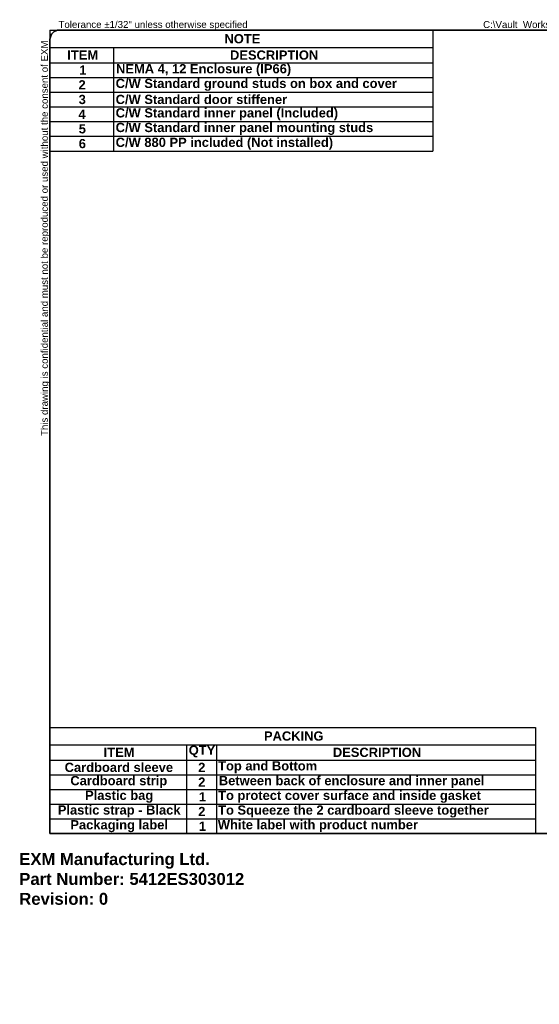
# Model space of a CAD drawing. Header units: inches. Extents: x 0 to 215, y -25 to 140.
# Tile 1 of 7: x 0 to 87, y -25 to 140. Entities that reach past the tile are written whole.
import ezdxf

# ---------------------------------------------------------------- set-up
doc = ezdxf.new("R2010")
doc.units = ezdxf.units.IN
doc.header["$LTSCALE"] = 12.924396
doc.header["$MEASUREMENT"] = 0
doc.layers.get('0').update_dxf_attribs({"lineweight": 25})
doc.layers.add('Sketch Geometry(ANSI)', color=7, linetype='Continuous', lineweight=25)
doc.layers.add('Symbols(ANSI)', color=7, linetype='Continuous', lineweight=25)
doc.styles.add('Current-ANSI', font='arial.ttf')
doc.styles.add('Dimension-ANSI', font='arialbd.ttf')
doc.styles.get("Standard").update_dxf_attribs({"font": 'arialbd.ttf'})

# ---------------------------------------------------------------- blocks, each defined once
blk = doc.blocks.new('Table1')
at = {"layer": 'Symbols(ANSI)', "color": 7, "lineweight": 30}
for p, q in [((0.398, 10.692), (5.367, 10.692)), ((0.398, 10.692), (0.398, 10.466)), ((5.367, 10.692), (5.367, 10.466)), ((0.398, 10.466), (5.367, 10.466)), ((0.398, 10.466), (0.398, 10.267)), ((1.225, 10.466), (1.225, 10.267)), ((5.367, 10.466), (5.367, 10.267)), ((0.398, 10.267), (5.367, 10.267)), ((0.398, 10.267), (0.398, 9.12)), ((1.225, 10.267), (1.225, 9.12)), ((5.367, 10.267), (5.367, 9.12)), ((0.398, 10.076), (5.367, 10.076)), ((0.398, 9.885), (5.367, 9.885)), ((0.398, 9.694), (5.367, 9.694)), ((0.398, 9.503), (5.367, 9.503)), ((0.398, 9.312), (5.367, 9.312)), ((0.398, 9.12), (5.367, 9.12))]:
    blk.add_line(p, q, dxfattribs=at)
at = {"layer": 'Symbols(ANSI)', "color": 7, "char_height": 0.12, "attachment_point": 7, "style": 'Dimension-ANSI'}
for s, insert in [('NOTE', (2.663, 10.517)), ('ITEM', (0.623, 10.307)), ('DESCRIPTION', (2.735, 10.305)), ('1', (0.779, 10.111)), ('NEMA 4, 12 Enclosure (IP66)', (1.256, 10.093)), ('2', (0.769, 9.92)), ('C/W Standard ground studs on box and cover', (1.251, 9.902)), ('3', (0.771, 9.728)), ('C/W Standard door stiffener', (1.251, 9.727)), ('4', (0.768, 9.538)), ('C/W Standard inner panel (Included)', (1.251, 9.52)), ('5', (0.772, 9.347)), ('C/W Standard inner panel mounting studs', (1.251, 9.329)), ('6', (0.772, 9.155)), ('C/W 880 PP included (Not installed)', (1.251, 9.137))]:
    blk.add_mtext(s, dxfattribs=dict(at, insert=insert))
blk = doc.blocks.new('Table2')
at = {"layer": 'Symbols(ANSI)', "color": 7, "lineweight": 30}
for p, q in [((0.398, 1.634), (6.701, 1.634)), ((0.398, 1.634), (0.398, 1.409)), ((6.701, 1.634), (6.701, 1.409)), ((0.398, 1.409), (6.701, 1.409)), ((0.398, 1.409), (0.398, 1.21)), ((2.17, 1.409), (2.17, 1.21)), ((2.559, 1.409), (2.559, 1.21)), ((6.701, 1.409), (6.701, 1.21)), ((0.398, 1.21), (6.701, 1.21)), ((0.398, 1.21), (0.398, 0.255)), ((2.17, 1.21), (2.17, 0.255)), ((2.559, 1.21), (2.559, 0.255)), ((6.701, 1.21), (6.701, 0.255)), ((0.398, 1.019), (6.701, 1.019)), ((0.398, 0.828), (6.701, 0.828)), ((0.398, 0.637), (6.701, 0.637)), ((0.398, 0.446), (6.701, 0.446)), ((0.398, 0.255), (6.701, 0.255))]:
    blk.add_line(p, q, dxfattribs=at)
at = {"layer": 'Symbols(ANSI)', "color": 7, "char_height": 0.12, "attachment_point": 7, "style": 'Dimension-ANSI'}
for s, insert in [('PACKING', (3.176, 1.46)), ('ITEM', (1.095, 1.25)), ('DESCRIPTION', (4.07, 1.248)), ('QTY', (2.199, 1.243)), ('Cardboard sleeve', (0.589, 1.053)), ('2', (2.322, 1.054)), ('Top and Bottom', (2.581, 1.038)), ('Cardboard strip', (0.663, 0.846)), ('2', (2.322, 0.863)), ('Between back of enclosure and inner panel', (2.59, 0.846)), ('Plastic bag', (0.854, 0.655)), ('1', (2.331, 0.672)), ('To protect cover surface and inside gasket', (2.581, 0.654)), ('2', (2.322, 0.481)), ('Plastic strap - Black', (0.5, 0.465)), ('To Squeeze the 2 cardboard sleeve together', (2.581, 0.463)), ('Packaging label', (0.663, 0.272)), ('1', (2.331, 0.29)), ('White label with product number', (2.577, 0.274))]:
    blk.add_mtext(s, dxfattribs=dict(at, insert=insert))
blk = doc.blocks.new('Borders 2_EXM - B (Inch)')
at = {"layer": 'Sketch Geometry(ANSI)', "linetype": 'Continuous', "lineweight": 35}
for p, q in [((16.398, 10.692), (0.523, 10.692)), ((0.398, 10.567), (0.398, 0.255)), ((16.523, 0.38), (16.523, 10.567)), ((0.398, 0.255), (16.398, 0.255))]:
    blk.add_line(p, q, dxfattribs=at)
for centre, start, end in [((0.523, 10.567), 90, 180), ((16.398, 10.567), 0, 90), ((16.398, 0.38), 270, 0)]:
    blk.add_arc(centre, 0.125, start, end, dxfattribs=at)
at = {"layer": 'Symbols(ANSI)', "color": 7, "char_height": 0.09, "attachment_point": 7, "style": 'Current-ANSI'}
for s, insert in [('Tolerance ±1/32" unless otherwise specified', (0.509, 10.692)), ('Tolérance ±1/32" sauf spécification contraire', (13.93, 10.691))]:
    blk.add_mtext(s, dxfattribs=dict(at, insert=insert))
for s, insert, rotation in [('This drawing is confidential and must not be reproduced or used without the consent of EXM', (0.398, 5.419), 90), ('Ce dessin est confidentiel et ne doit pas être reproduit ou utilisé sans le consentement de EXM', (16.522, 10.576), 270)]:
    blk.add_mtext(s, dxfattribs=dict(at, insert=insert, rotation=rotation))
at = {"layer": 'Symbols(ANSI)', "color": 7, "style": 'Current-ANSI'}
blk.add_attdef('FILENAME_AND_PATH_001', (6.02, 10.718), '', height=0.09, dxfattribs=at)

msp = doc.modelspace()

# ---------------------------------------------------------------- block references
at = {"xscale": 12.9243955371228, "yscale": 12.9243955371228, "zscale": 12.9243955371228}
msp.add_blockref('Borders 2_EXM - B (Inch)', (0, 0), dxfattribs=at).add_auto_attribs({'FILENAME_AND_PATH_001': 'C:\\Vault_Workspace\\Inventor_Dwg\\BoxCad\\Result\\5412ES303012\\5412ES303012.idw'})
for name in ['Table1', 'Table2']:
    msp.add_blockref(name, (0, 0), dxfattribs=at)

# ---------------------------------------------------------------- texts
at = {"insert": (0, 0), "char_height": 2, "attachment_point": 1}
msp.add_mtext_dynamic_manual_height_columns('EXM Manufacturing Ltd.\\PPart Number: 5412ES303012\\PRevision: 0', width=6.991, gutter_width=1, heights=[0], dxfattribs=at).dxf.set("width", 100)

doc.saveas('drawing.dxf')
